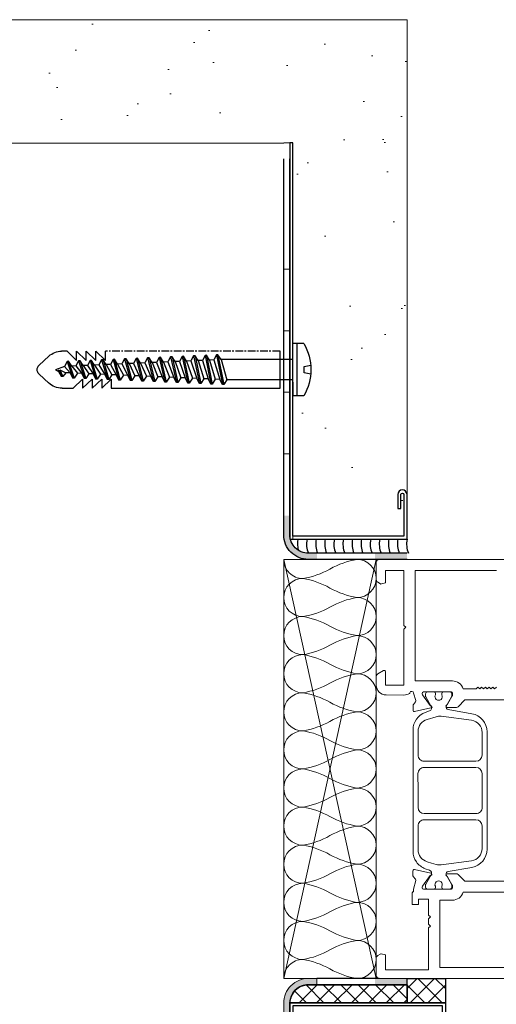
# Model space of a CAD drawing. Header units: millimetres. Extents: x 3652085 to 3778338, y -303702 to -273644.
# Tile 179 of 256: x 3692462 to 3692539, y -287262 to -287102. Entities that reach past the tile are written whole.
import ezdxf

# ---------------------------------------------------------------- set-up
doc = ezdxf.new("R2010")
doc.units = ezdxf.units.MM
doc.header["$PDMODE"] = 34
for name, pattern in [('CENTER', [2, 1.25, -0.25, 0.25, -0.25]), ('DASHED', [0.75, 0.5, -0.25]), ('HIDDEN2', [4.7625, 3.175, -1.5875])]:
    doc.linetypes.add(name, pattern=pattern)
for name, color, linetype in [('!!!! BALCONY', 7, 'Continuous'), ('1', 7, 'Continuous'), ('ATTACHMT', 7, 'Continuous'), ('FIXINGS', 7, 'Continuous')]:
    doc.layers.add(name, color=color, linetype=linetype)
for name, color, linetype, lineweight in [('021 Various', 7, 'Continuous', 5), ('A-Detl-Thin', 150, 'Continuous', 18), ('DIM-03    (HAUSART)', 111, 'Continuous', 5), ('G-Detl-Thin', 151, 'Continuous', 25)]:
    doc.layers.add(name, color=color, linetype=linetype, lineweight=lineweight)
doc.styles.add('1-20 Eng HA', font='arial.ttf', dxfattribs={"height": 40})
doc.dimstyles.new('1-20 Eng HA', dxfattribs={"dimtxt": 40, "dimasz": 16, "dimexe": 16, "dimexo": 5, "dimgap": 5, "dimtad": 1, "dimdec": 0, "dimlfac": -1, "dimzin": 0, "dimdsep": 46, "dimtxsty": '1-20 Eng HA', "dimblk": 'OBLIQUE', "dimcen": 0.09, "dimdle": 16, "dimclrd": 256, "dimclre": 256, "dimclrt": 256, "dimadec": 0, "dimazin": 0, "dimtfac": 1, "dimtdec": 0, "dimtofl": 0, "dimtmove": 0, "dimatfit": 3, "dimldrblk": 'OBLIQUE', "dimfxl": 1, "dimtolj": 1, "dimtzin": 0, "dimlwe": 0, "dimarcsym": 0})

# ---------------------------------------------------------------- blocks, each defined once
blk = doc.blocks.new('_Oblique')
at = {"color": 0, "linetype": 'ByBlock', "lineweight": -2}
blk.add_line((-0.5, -0.5), (0.5, 0.5), dxfattribs=at)
blk = doc.blocks.new('*D489')
at = {"layer": 'Defpoints', "color": 0, "lineweight": 0, "transparency": 16777216}
for p in [(3693504.42, -287255.88), (3692504.52, -287257.7), (3693504.42, -287517)]:
    blk.add_point(p, dxfattribs=at)
at = {"layer": 'DIM-03    (HAUSART)', "linetype": 'HIDDEN2', "lineweight": 0, "transparency": 16777216}
for p, q in [((3693504.42, -287260.88), (3693504.42, -287533)), ((3692504.52, -287262.7), (3692504.52, -287533))]:
    blk.add_line(p, q, dxfattribs=at)
at = {"layer": 'DIM-03    (HAUSART)', "lineweight": -2, "transparency": 16777216}
blk.add_line((3692488.52, -287517), (3693520.42, -287517), dxfattribs=at)
at = {"layer": 'DIM-03    (HAUSART)', "lineweight": -2, "transparency": 16777216, "xscale": 16, "yscale": 16, "zscale": 16, "rotation": 180}
blk.add_blockref('_Oblique', (3692504.52, -287517), dxfattribs=at)
at = {"layer": 'DIM-03    (HAUSART)', "lineweight": -2, "transparency": 16777216, "xscale": 16, "yscale": 16, "zscale": 16}
blk.add_blockref('_Oblique', (3693504.42, -287517), dxfattribs=at)
at = {"layer": 'DIM-03    (HAUSART)', "lineweight": 0, "transparency": 16777216, "insert": (3693004.47, -287491.58), "char_height": 40, "attachment_point": 5, "style": '1-20 Eng HA'}
blk.add_mtext('\\A1;1000', dxfattribs=at)
blk = doc.blocks.new('W_02')
at = {"lineweight": 0}
for points in [[(911.89, -14.37), (949.89, -14.37, -0.198913), (950.24, -14.51, -0.198913), (950.39, -14.87), (950.39, -17.65, -0.267858), (950.14, -18.08), (949.71, -18.33, -0.198991), (949.56, -18.35), (948.89, -18.17), (948.89, -16.17), (945.89, -16.17), (945.89, -25.07), (945.59, -25.37), (945.89, -25.67), (945.89, -34.77), (948.89, -34.77), (948.89, -32.57, -0.57735), (949.19, -32.4), (950.14, -32.94, -0.267946), (950.39, -33.38), (950.39, -34.76, -0.413824), (948.79, -36.36), (945.89, -36.37, -0.146116), (945.02, -36.11, -0.186234), (944.93, -35.99, 0.879905), (944.34, -36.07), (943.98, -37.28, 0.248868), (944.02, -37.47), (944.37, -37.91, -0.171386), (944.42, -38.03), (944.42, -38.86, -0.479656), (944.17, -39.06), (941.51, -38.47, -1.18732), (941.63, -38.09), (942.89, -36.34, 0.522696), (942.74, -35.87), (938.23, -35.87, 0.414214), (938.03, -36.07), (938.03, -36.41, 0.131688), (938.05, -36.51), (938.89, -37.97, -1), (938.89, -38.37), (937.39, -38.37, -0.17265), (937.08, -38.26), (935.99, -37.17), (925.8, -37.17)], [(930.89, -35.07), (931.19, -35.37), (931.49, -35.07), (931.79, -35.37), (932.09, -35.07), (932.39, -35.37), (932.69, -35.07), (932.99, -35.37), (933.29, -35.07), (933.59, -35.37), (933.89, -35.07), (934.19, -35.37), (936.3, -35.37, -0.332386), (938.03, -34.07), (944.09, -34.07), (944.09, -16.17), (930.89, -16.17)], [(925.81, -66.57), (936, -66.57), (937.09, -65.48, -0.17265), (937.4, -65.37), (938.9, -65.37, -1), (938.9, -65.77), (938.06, -67.22, 0.131688), (938.04, -67.32), (938.04, -67.67, 0.414214), (938.24, -67.87), (942.75, -67.87, 0.522696), (942.9, -67.4), (941.64, -65.64, -1.18732), (941.52, -65.27), (944.18, -64.68, -0.479656), (944.43, -64.87), (944.43, -65.7, -0.171386), (944.38, -65.83), (944.03, -66.27, 0.248868), (943.99, -66.45), (944.35, -67.87), (944.35, -68.27, -0.414214), (944.55, -68.47), (944.55, -70.37), (943.55, -70.37), (943.55, -69.47), (941.9, -69.47), (941.9, -72.07), (941.6, -72.37), (941.9, -72.67), (941.9, -73.57), (941.6, -73.87), (941.9, -74.17), (941.9, -80.97), (948.9, -80.97), (948.9, -78.55), (949.57, -78.38, -0.198674), (949.73, -78.4), (950.15, -78.64, -0.267999), (950.4, -79.08), (950.4, -81.87, -0.414214), (949.9, -82.37), (949.9, -82.37), (886.9, -82.37, -0.414214)], [(925.81, -66.57), (936, -66.57), (937.09, -65.48, -0.17265), (937.4, -65.37), (938.9, -65.37, -1), (938.9, -65.77), (938.06, -67.22, 0.131688), (938.04, -67.32), (938.04, -67.67, 0.414214), (938.24, -67.87), (942.75, -67.87, 0.522696), (942.9, -67.4), (941.64, -65.64, -1.18732), (941.52, -65.27), (944.18, -64.68, -0.479656), (944.43, -64.87), (944.43, -65.7, -0.171386), (944.38, -65.83), (944.03, -66.27, 0.248868), (943.99, -66.45), (944.35, -67.87), (944.35, -68.27, -0.414214), (944.55, -68.47), (944.55, -70.37), (943.55, -70.37), (943.55, -69.47), (941.9, -69.47), (941.9, -72.07), (941.6, -72.37), (941.9, -72.67), (941.9, -73.57), (941.6, -73.87), (941.9, -74.17), (941.9, -80.97), (948.9, -80.97), (948.9, -78.55), (949.57, -78.38, -0.198674), (949.73, -78.4), (950.15, -78.64, -0.267999), (950.4, -79.08), (950.4, -81.87, -0.414214), (949.9, -82.37), (949.9, -82.37), (886.9, -82.37, -0.414214)]]:
    blk.add_lwpolyline(points, format="xyb", dxfattribs=at)
for points in [[(944.41, -61.73, -0.153856), (943.87, -63.45, -0.153856), (942.43, -64.55), (941.73, -64.81, 0.466299), (941.47, -65.53), (942.36, -67.08, -0.131644), (942.39, -67.18), (942.39, -67.57, -0.414214), (942.09, -67.87), (941.23, -67.87), (940.96, -67.82, -0.363799), (940.79, -67.62), (940.79, -67.41, 1.696128), (939.74, -67.41), (939.74, -67.62, -0.363979), (939.58, -67.82), (939.31, -67.87), (938.44, -67.87, -0.414214), (938.14, -67.57), (938.14, -67.18, -0.131641), (938.17, -67.08), (939.04, -65.56, 0.127337), (939.07, -65.47), (939.07, -65.42, 0.363431), (938.74, -65.03), (934.88, -64.34, -0.363431), (932.41, -61.39), (932.41, -42.35, -0.363431), (934.88, -39.4), (938.74, -38.71, 0.363431), (939.07, -38.31), (939.07, -38.27, 0.127337), (939.04, -38.17), (938.17, -36.65, -0.131641), (938.14, -36.55), (938.14, -36.17, -0.414214), (938.44, -35.87), (939.31, -35.87), (939.58, -35.92, -0.363979), (939.74, -36.11), (939.74, -36.33, 1.696128), (940.79, -36.33), (940.79, -36.11, -0.363799), (940.96, -35.92), (941.23, -35.87), (942.09, -35.87, -0.414214), (942.39, -36.17), (942.39, -36.55, -0.131644), (942.36, -36.65), (941.47, -38.21, 0.466299), (941.73, -38.93), (942.43, -39.19, -0.315172), (944.41, -42.01), (944.41, -61.73)], [(933.21, -44.29), (933.21, -46.12, 0.414082), (934.21, -47.12), (942.61, -47.12, 0.414362), (943.61, -46.12), (943.61, -42.26, 0.338057), (942.14, -40.33), (940.68, -39.89, 0.107262), (939.84, -39.82), (934.94, -40.47, 0.375764), (933.21, -42.46), (933.21, -44.29)], [(943.61, -51.87), (943.62, -49.12, 0.41423), (942.62, -48.12), (934.21, -48.12, 0.414082), (933.21, -49.11), (933.21, -54.61, 0.414345), (934.21, -55.62), (942.61, -55.62, 0.414065), (943.61, -54.62), (943.61, -51.87)], [(941.41, -63.63), (942.14, -63.41, 0.338057), (943.61, -61.48), (943.61, -57.62, 0.414362), (942.61, -56.62), (934.21, -56.62, 0.414082), (933.21, -57.61), (933.21, -61.28, 0.375764), (934.94, -63.26), (939.84, -63.92, 0.107262), (940.68, -63.85), (941.41, -63.63)], [(930.9, -80.57), (921.7, -80.57), (921.7, -69.67), (923.77, -69.67, 0.333976), (925.5, -68.37), (936.31, -68.37, 0.332462), (938.04, -69.67), (940.1, -69.67), (940.1, -80.57), (930.9, -80.57)], [(930.9, -80.57), (940.1, -80.57), (940.1, -69.67), (938.04, -69.67, -0.333976), (936.31, -68.37), (925.5, -68.37, -0.333976), (923.77, -69.67), (921.7, -69.67), (921.7, -80.57), (930.9, -80.57)]]:
    blk.add_lwpolyline(points, format="xyb", close=True, dxfattribs=at)
blk = doc.blocks.new('Dubel_1')
at = {"layer": 'FIXINGS', "color": 7}
for p, q in [((1.14, 4.24), (2.9, 4.24)), ((2.23, -4.24), (2.23, 4.24)), ((2.9, 2.04), (2.9, 4.24)), ((2.9, -2.04), (2.9, 2.04)), ((2.9, 1.63), (14.57, 1.63)), ((5, -3), (5, 3)), ((14.57, 1.63), (13.63, -1.63)), ((15.07, 2.42), (14.13, -2.42)), ((15.3, 2.41), (14.36, -2.41)), ((14.57, 1.63), (15.07, 2.42)), ((15.07, 2.42), (15.3, 2.41)), ((15.3, 2.41), (15.73, 1.58)), ((16.93, 2.34), (16, -2.34)), ((17.16, 2.33), (16.23, -2.33)), ((16.43, 1.55), (16.93, 2.34)), ((16.93, 2.34), (17.16, 2.33)), ((17.16, 2.33), (17.59, 1.5)), ((18.79, 2.26), (17.86, -2.26)), ((19.03, 2.25), (18.09, -2.25)), ((18.3, 1.47), (18.79, 2.26)), ((18.79, 2.26), (19.03, 2.25)), ((19.03, 2.25), (19.46, 1.42)), ((20.66, 2.17), (19.73, -2.17)), ((20.89, 2.16), (19.96, -2.16)), ((20.16, 1.39), (20.66, 2.17)), ((20.66, 2.17), (20.89, 2.16)), ((20.89, 2.16), (21.32, 1.34)), ((22.52, 2.09), (21.59, -2.09)), ((22.76, 2.08), (21.82, -2.08)), ((22.03, 1.31), (22.52, 2.09)), ((22.52, 2.09), (22.76, 2.08)), ((22.76, 2.08), (23.19, 1.26)), ((24.39, 2.01), (23.46, -2.01)), ((24.62, 2), (23.69, -2)), ((23.89, 1.23), (24.39, 2.01)), ((24.39, 2.01), (24.62, 2)), ((24.62, 2), (25.05, 1.18)), ((26.25, 1.93), (25.32, -1.93)), ((26.49, 1.92), (25.55, -1.92)), ((25.76, 1.15), (26.25, 1.93)), ((26.25, 1.93), (26.49, 1.92)), ((26.49, 1.92), (26.92, 1.1)), ((28.12, 1.85), (27.19, -1.85)), ((28.35, 1.84), (27.42, -1.84)), ((27.62, 1.06), (28.12, 1.85)), ((28.12, 1.85), (28.35, 1.84)), ((28.35, 1.84), (28.78, 1.01)), ((29.98, 1.77), (29.05, -1.77)), ((30.22, 1.76), (29.28, -1.76)), ((29.48, 0.98), (29.98, 1.77)), ((29.98, 1.77), (30.22, 1.76)), ((30.22, 1.76), (30.65, 0.93)), ((31.85, 1.69), (30.92, -1.69)), ((32.08, 1.68), (31.15, -1.68)), ((31.35, 0.9), (31.85, 1.69)), ((31.85, 1.69), (32.08, 1.68)), ((32.08, 1.68), (32.51, 0.85)), ((33.71, 1.6), (32.78, -1.6)), ((33.21, 0.82), (33.71, 1.6)), ((34.89, 3), (33.34, 1.51)), ((33.34, 1.51), (33.34, 3)), ((33.71, 1.6), (33.95, 1.59)), ((36.45, 3), (34.89, 1.51)), ((34.89, 1.51), (34.89, 3)), ((38, 3), (36.45, 1.51)), ((36.45, 1.51), (36.45, 3)), ((39.55, 3), (38, 1.51)), ((38, 1.51), (38, 3)), ((42.5, 2.2), (44.09, 0.73)), ((1.07, 0.5), (0.03, 0.75)), ((1.07, -0.5), (1.07, 0.5)), ((15.73, 1.58), (14.79, -1.58)), ((16.43, 1.55), (15.5, -1.55)), ((15.73, 1.58), (16.43, 1.55)), ((17.59, 1.5), (16.66, -1.5)), ((18.3, 1.47), (17.36, -1.47)), ((17.59, 1.5), (18.3, 1.47)), ((19.46, 1.42), (18.52, -1.42)), ((20.16, 1.39), (19.23, -1.39)), ((19.46, 1.42), (20.16, 1.39)), ((21.32, 1.34), (20.39, -1.34)), ((22.03, 1.31), (21.09, -1.31)), ((21.32, 1.34), (22.03, 1.31)), ((23.19, 1.26), (22.25, -1.26)), ((23.89, 1.23), (22.96, -1.23)), ((23.19, 1.26), (23.89, 1.23)), ((25.05, 1.18), (24.12, -1.18)), ((25.76, 1.15), (24.82, -1.15)), ((25.05, 1.18), (25.76, 1.15)), ((26.92, 1.1), (25.98, -1.1)), ((27.62, 1.06), (26.69, -1.06)), ((26.92, 1.1), (27.62, 1.06)), ((28.78, 1.01), (27.85, -1.01)), ((29.48, 0.98), (28.55, -0.98)), ((28.78, 1.01), (29.48, 0.98)), ((30.65, 0.93), (29.71, -0.93)), ((31.35, 0.9), (30.42, -0.9)), ((30.65, 0.93), (31.35, 0.9)), ((32.51, 0.85), (31.58, -0.85)), ((33.21, 0.82), (32.28, -0.82)), ((32.51, 0.85), (33.21, 0.82)), ((33.95, 1.59), (33.01, -1.59)), ((34.38, 0.77), (33.44, -0.77)), ((33.95, 1.59), (34.38, 0.77)), ((35.08, 0.74), (34.15, -0.74)), ((34.38, 0.77), (35.08, 0.74)), ((35.58, 1.52), (34.65, -1.52)), ((35.81, 1.51), (34.88, -1.51)), ((35.08, 0.74), (35.58, 1.52)), ((36.24, 0.69), (35.31, -0.69)), ((35.58, 1.52), (35.81, 1.51)), ((35.81, 1.51), (36.24, 0.69)), ((36.94, 0.66), (36.01, -0.66)), ((36.24, 0.69), (36.94, 0.66)), ((37.44, 1.44), (36.51, -1.44)), ((37.68, 1.43), (36.74, -1.43)), ((36.94, 0.66), (37.44, 1.44)), ((38.11, 0.61), (37.17, -0.61)), ((37.44, 1.44), (37.68, 1.43)), ((37.68, 1.43), (38.11, 0.61)), ((38.81, 0.58), (37.88, -0.58)), ((38.11, 0.61), (38.81, 0.58)), ((39.31, 1.36), (38.38, -1.36)), ((39.54, 1.35), (38.61, -1.35)), ((38.81, 0.58), (39.31, 1.36)), ((39.97, 0.53), (39.04, -0.53)), ((39.31, 1.36), (39.54, 1.35)), ((39.54, 1.35), (39.97, 0.53)), ((40.71, 0), (39.74, -0.49)), ((39.97, 0.53), (41.41, 0)), ((40.71, 0), (40.22, -1.12)), ((40.94, 0), (40.46, -1.11)), ((40.94, 0), (40.9, -0.36)), ((40.9, -0.36), (41.41, 0)), ((0.03, -0.75), (1.07, -0.5)), ((14.36, -2.41), (14.79, -1.58)), ((14.79, -1.58), (15.5, -1.55)), ((15.5, -1.55), (16, -2.34)), ((16.23, -2.33), (16.66, -1.5)), ((16.66, -1.5), (17.36, -1.47)), ((17.36, -1.47), (17.86, -2.26)), ((18.09, -2.25), (18.52, -1.42)), ((18.52, -1.42), (19.23, -1.39)), ((19.23, -1.39), (19.73, -2.17)), ((19.96, -2.16), (20.39, -1.34)), ((20.39, -1.34), (21.09, -1.31)), ((21.09, -1.31), (21.59, -2.09)), ((21.82, -2.08), (22.25, -1.26)), ((22.25, -1.26), (22.96, -1.23)), ((22.96, -1.23), (23.46, -2.01)), ((23.69, -2), (24.12, -1.18)), ((24.12, -1.18), (24.82, -1.15)), ((24.82, -1.15), (25.32, -1.93)), ((25.55, -1.92), (25.98, -1.1)), ((25.98, -1.1), (26.69, -1.06)), ((26.69, -1.06), (27.19, -1.85)), ((27.42, -1.84), (27.85, -1.01)), ((27.85, -1.01), (28.55, -0.98)), ((28.55, -0.98), (29.05, -1.77)), ((29.28, -1.76), (29.71, -0.93)), ((29.71, -0.93), (30.42, -0.9)), ((30.42, -0.9), (30.92, -1.69)), ((31.15, -1.68), (31.58, -0.85)), ((31.58, -0.85), (32.28, -0.82)), ((32.28, -0.82), (32.78, -1.6)), ((33.94, -3), (32.38, -1.51)), ((32.38, -1.51), (32.38, -3)), ((32.78, -1.6), (33.01, -1.59)), ((33.01, -1.59), (33.44, -0.77)), ((33.44, -0.77), (34.15, -0.74)), ((35.49, -3), (33.94, -1.51)), ((33.94, -1.51), (33.94, -3)), ((34.15, -0.74), (34.65, -1.52)), ((34.65, -1.52), (34.88, -1.51)), ((34.88, -1.51), (35.31, -0.69)), ((35.31, -0.69), (36.01, -0.66)), ((37.04, -3), (35.49, -1.51)), ((35.49, -1.51), (35.49, -3)), ((36.01, -0.66), (36.51, -1.44)), ((36.51, -1.44), (36.74, -1.43)), ((36.74, -1.43), (37.17, -0.61)), ((38.59, -3), (37.04, -1.51)), ((37.04, -1.51), (37.04, -3)), ((37.17, -0.61), (37.88, -0.58)), ((37.88, -0.58), (38.38, -1.36)), ((38.38, -1.36), (38.61, -1.35)), ((38.61, -1.35), (39.04, -0.53)), ((39.04, -0.53), (39.74, -0.49)), ((39.74, -0.49), (40.22, -1.12)), ((40.22, -1.12), (40.46, -1.11)), ((40.46, -1.11), (40.9, -0.36)), ((42.5, -2.2), (44.09, -0.73)), ((2.9, -1.63), (13.63, -1.63)), ((2.9, -2.04), (2.9, -4.24)), ((32.38, -3), (5, -3)), ((13.63, -1.63), (14.13, -2.42)), ((14.13, -2.42), (14.36, -2.41)), ((16, -2.34), (16.23, -2.33)), ((17.86, -2.26), (18.09, -2.25)), ((19.73, -2.17), (19.96, -2.16)), ((21.59, -2.09), (21.82, -2.08)), ((23.46, -2.01), (23.69, -2)), ((25.32, -1.93), (25.55, -1.92)), ((27.19, -1.85), (27.42, -1.84)), ((29.05, -1.77), (29.28, -1.76)), ((30.92, -1.69), (31.15, -1.68)), ((40.37, -3), (38.59, -3)), ((1.14, -4.24), (2.9, -4.24))]:
    blk.add_line(p, q, dxfattribs=at)
at = {"layer": 'FIXINGS', "color": 7, "linetype": 'CENTER'}
for p, q in [((5, 3), (33.34, 3)), ((39.55, 3), (40.46, 3))]:
    blk.add_line(p, q, dxfattribs=at)
at = {"layer": 'FIXINGS', "color": 7}
for centre, radius, start, end in [((8.46, 0), 8.46, 149.9384, 210.0616), ((40.46, 0), 3, 47.3071, 89.9854), ((43.41, 0), 1, 312.6929, 47.3071), ((40.46, 0), 3, 268.1701, 314.2616)]:
    blk.add_arc(centre, radius, start, end, dxfattribs=at)

msp = doc.modelspace()

# ---------------------------------------------------------------- hatches: boundary and pattern name
at = {"layer": '!!!! BALCONY', "linetype": 'Continuous', "lineweight": 13}
h = msp.add_hatch(dxfattribs=at)
h.set_pattern_fill('NET', color=252, scale=50, angle=360, style=0)
h.set_pattern_definition([(360, (3890868.33, -423156.34), (8e-14, 158.75), []), (90, (3890868.33, -423156.34), (-158.75, 9e-14), [])])
h.paths.add_polyline_path([(3692529.26, -287351.47), (3692529.26, -287353.84), (3692530.84, -287355.42), (3692530.84, -287357), (3692529.66, -287357), (3692528.47, -287361.75), (3692528.47, -287369.65), (3692529.26, -287369.65), (3692528.47, -287380.72), (3692528.47, -287384.67), (3692526.89, -287386.25), (3692527.68, -287386.25), (3692527.68, -287387.83), (3692529.26, -287390.99), (3692529.26, -287392.57), (3692530.05, -287393.36), (3692530.05, -287396.52), (3692529.1, -287397.47), (3692529.52, -287401.27), (3692529.52, -287407.26), (3692529.04, -287407.74), (3692527.46, -287408.53), (3692515.6, -287408.53), (3692514.81, -287407.74), (3692510.86, -287406.95), (3692509.64, -287406.95), (3692491.1, -287406.95), (3692489.52, -287406.16), (3692483.2, -287405.37), (3692478.45, -287405.37), (3692476.87, -287406.95), (3692468.97, -287406.16), (3692467.39, -287406.16), (3692462.43, -287406.16), (3692461.64, -287406.95), (3692452.15, -287406.95), (3692450.57, -287408.53), (3692448.2, -287408.53), (3692448.2, -287409.32), (3692445.04, -287408.53), (3692444.25, -287408.53), (3692443.46, -287407.74), (3692443.46, -287406.16), (3692433.54, -287406.16), (3692431.41, -287405.37), (3692429.04, -287406.16), (3692428.66, -287406.16), (3692428.66, -287406.16), (3692423.92, -287406.16), (3692423.13, -287406.95), (3692417.59, -287406.95), (3692416.01, -287408.53), (3692413.64, -287408.53), (3692413.83, -287406.91), (3692410.06, -287407.26), (3692408.11, -287408.53), (3692407.32, -287408.53), (3692404.95, -287406.16), (3692378.86, -287406.16), (3692378.86, -287406.95), (3692369.38, -287406.16), (3692364.64, -287406.16), (3692363.85, -287405.37), (3692357.52, -287404.58), (3692351.99, -287404.58), (3692351.2, -287405.37), (3692347.25, -287405.37), (3692346.46, -287406.16), (3692343.3, -287406.16), (3692342.51, -287406.95), (3692340.14, -287406.95), (3692340.14, -287406.16), (3692337.76, -287408.53), (3692336.18, -287408.53), (3692334.22, -287407.6), (3692330.79, -287408.29), (3692328.28, -287408.53), (3692326.7, -287408.53), (3692325.12, -287406.95), (3692323.25, -287406.95), (3692309.56, -287406.95), (3692308.34, -287406.95), (3692308.34, -287407.74), (3692304.38, -287407.74), (3692303.59, -287408.53), (3692291.74, -287408.53), (3692290.16, -287407.74), (3692289.37, -287406.95), (3692288.58, -287406.95), (3692283.66, -287406.95), (3692282.08, -287406.16), (3692275.76, -287405.37), (3692271.02, -287405.37), (3692269.44, -287406.95), (3692261.53, -287406.16), (3692259.95, -287406.16), (3692254.99, -287406.16), (3692254.2, -287406.95), (3692244.72, -287406.95), (3692243.14, -287408.53), (3692240.77, -287408.53), (3692240.77, -287409.32), (3692237.6, -287408.53), (3692236.81, -287408.53), (3692236.02, -287407.74), (3692236.02, -287406.16), (3692226.11, -287406.16), (3692223.98, -287405.37), (3692221.61, -287406.16), (3692221.22, -287406.16), (3692221.22, -287406.16), (3692216.48, -287406.16), (3692215.69, -287406.95), (3692212.63, -287406.95), (3692212.63, -287688.01), (3692965.81, -287688.01), (3692992.63, -287776.38), (3693016.2, -287599.65), (3693039.55, -287688.01), (3693796.2, -287688.01), (3693796.2, -287406.95), (3693793.25, -287406.95), (3693787.72, -287406.16), (3693787.33, -287406.16), (3693784.96, -287405.37), (3693782.83, -287406.16), (3693773.71, -287406.16), (3693772.92, -287406.95), (3693772.92, -287408.53), (3693771.34, -287408.53), (3693770.54, -287409.32), (3693766.59, -287409.32), (3693765.01, -287407.74), (3693764.22, -287407.74), (3693754.74, -287406.95), (3693753.95, -287406.16), (3693748.99, -287406.16), (3693748.99, -287406.16), (3693747.41, -287406.16), (3693746.62, -287406.95), (3693738.71, -287406.95), (3693737.13, -287405.37), (3693733.18, -287405.37), (3693732.39, -287406.16), (3693726.86, -287406.16), (3693725.28, -287406.95), (3693719.57, -287406.95), (3693717.99, -287408.53), (3693705.35, -287408.53), (3693700.6, -287407.74), (3693700.6, -287406.95), (3693699.38, -287406.95), (3693684.61, -287406.95), (3693683.03, -287408.53), (3693680.66, -287408.53), (3693678.15, -287408.29), (3693674.72, -287407.6), (3693671.69, -287409.04), (3693670.39, -287407.74), (3693667.22, -287407.74), (3693665.64, -287406.16), (3693662.48, -287406.16), (3693657.74, -287405.37), (3693656.95, -287404.58), (3693651.42, -287404.58), (3693650.63, -287405.37), (3693645.09, -287405.37), (3693644.3, -287406.16), (3693639.56, -287406.16), (3693638.77, -287406.95), (3693630.08, -287406.95), (3693604.78, -287406.16), (3693604.78, -287406.95), (3693603.2, -287406.95), (3693602.41, -287407.74), (3693602.41, -287408.53), (3693600.83, -287408.53), (3693598.88, -287407.26), (3693595.11, -287406.91), (3693595.3, -287408.53), (3693592.14, -287408.53), (3693590.56, -287406.95), (3693585.81, -287406.95), (3693580.28, -287406.16), (3693579.9, -287406.16), (3693577.53, -287405.37), (3693575.4, -287406.16), (3693566.27, -287406.16), (3693565.48, -287406.95), (3693565.48, -287408.53), (3693563.9, -287408.53), (3693563.11, -287409.32), (3693559.16, -287409.32), (3693557.58, -287407.74), (3693556.79, -287407.74), (3693547.3, -287406.95), (3693546.51, -287406.16), (3693541.55, -287406.16), (3693541.55, -287406.16), (3693539.97, -287406.16), (3693539.18, -287406.95), (3693531.28, -287406.95), (3693529.7, -287405.37), (3693525.74, -287405.37), (3693524.95, -287406.16), (3693519.42, -287406.16), (3693517.84, -287406.95), (3693498.08, -287406.95), (3693498.08, -287407.74), (3693494.13, -287407.74), (3693493.34, -287408.53), (3693480.69, -287408.53), (3693479.42, -287407.26), (3693479.42, -287402.21), (3693479.42, -287401.27), (3693479.68, -287398.9), (3693479.68, -287397.32), (3693478.89, -287396.52), (3693478.89, -287393.36), (3693479.68, -287390.99), (3693480.47, -287389.41), (3693481.26, -287387.83), (3693481.26, -287385.46), (3693480.47, -287384.67), (3693480.47, -287380.72), (3693479.68, -287379.93), (3693479.68, -287369.65), (3693480.47, -287361.75), (3693479.68, -287360.96), (3693479.68, -287358.59), (3693478.1, -287357), (3693478.1, -287355.42), (3693479.68, -287353.84), (3693479.68, -287351.47), (3693480.47, -287343.57), (3693479.68, -287342.78), (3693478.1, -287342.78), (3693478.1, -287341.2), (3693477.31, -287340.41), (3693477.31, -287336.45), (3693478.89, -287334.87), (3693478.89, -287334.08), (3693479.68, -287324.6), (3693480.47, -287323.81), (3693480.47, -287320.65), (3693481.26, -287315.9), (3693480.47, -287315.11), (3693480.47, -287312.74), (3693479.68, -287311.95), (3693479.68, -287301.68), (3693480.47, -287295.35), (3693481.26, -287292.98), (3693480.47, -287290.86), (3693480.47, -287281.73), (3693479.68, -287280.94), (3693478.1, -287280.94), (3693478.1, -287279.36), (3693477.31, -287278.57), (3693477.31, -287274.61), (3693478.89, -287273.03), (3693478.89, -287272.24), (3693479.72, -287262.22), (3693479.84, -287258.7), (3693425.43, -287257.77), (3693425.43, -287253.48), (3693420.93, -287253.48, 1.953011), (3693419.91, -287255.15, -0.693666), (3693418.93, -287257.78), (3693361.93, -287257.78), (3692647.02, -287257.78), (3692590.01, -287257.78, -0.414214), (3692588.51, -287256.28), (3692588.51, -287253.43), (3692583.13, -287254, -0.344151), (3692583.51, -287254.48), (3692583.51, -287257.78), (3692530.76, -287257.78), (3692530.76, -287261.72), (3692528.22, -287261.72), (3692528.72, -287262.22), (3692529.52, -287271.72), (3692530.05, -287273.03), (3692530.84, -287273.82), (3692530.84, -287276.19), (3692531.63, -287276.19), (3692530.84, -287279.36), (3692530.84, -287279.75), (3692530.84, -287280.15), (3692530.05, -287280.94), (3692528.47, -287280.94), (3692528.47, -287290.86), (3692527.68, -287292.98), (3692528.47, -287295.35), (3692528.47, -287300.89), (3692529.26, -287301.68), (3692529.26, -287311.95), (3692528.47, -287312.74), (3692527.68, -287315.9), (3692527.68, -287319.86), (3692528.47, -287320.65), (3692528.47, -287323.81), (3692529.26, -287324.6), (3692529.26, -287334.08), (3692530.84, -287335.66), (3692530.84, -287338.04), (3692531.63, -287338.04), (3692530.84, -287341.2), (3692530.84, -287341.99), (3692530.05, -287342.78), (3692528.47, -287342.78), (3692528.47, -287350.68)])
h.paths.add_polyline_path([(3692583.13, -287254), (3692582.79, -287254.03, -0.176878)], flags=0)
at = {"layer": '021 Various'}
h = msp.add_hatch(dxfattribs=at)
h.set_pattern_fill('SITEWORK_SAND', color=256, scale=10, angle=-90, style=0, pattern_type=2)
h.set_pattern_definition([(307.5, (6167382.756, 13565628.588), (19.26823769, 0.62993358), [0, -15.2, 0, -17, 0, -16.25]), (277.5, (6167382.756, 13565628.588), (28.22146065, -17.697767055), [0, -8.2, 0, -13.7, 0, -5.25]), (237.5, (6167382.756, 13565640.888), (0.056590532, -31.141418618), [0, -5, 0, -18, 0, -23.5]), (227.5, (6167382.756, 13565640.888), (8.776755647, -30.061266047), [0, -2.5, 0, -11.8, 0, -13.5])])
h.paths.add_polyline_path([(3692524.52, -287102.2), (3692524.52, -287122.2), (3692524.52, -287176.67, 1), (3692523.02, -287176.67), (3692523.02, -287178.92), (3692523.52, -287178.92), (3692523.52, -287176.67, -1), (3692524.02, -287176.67), (3692524.02, -287183.41), (3692506.02, -287183.41), (3692506.02, -287160.64), (3692507.79, -287160.64, 0.268526), (3692507.79, -287152.17), (3692506.02, -287152.17), (3692506.02, -287122.22), (3692212.73, -287122.22), (3692212.73, -287102.2)])
at = {"layer": 'ATTACHMT', "linetype": 'Continuous', "lineweight": -3}
for points in [[(3692509.9, -287189.78), (3692509.9, -287188.78), (3692508.52, -287188.78, -0.414214), (3692505.52, -287185.78), (3692505.52, -287182.66), (3692504.52, -287182.66), (3692504.52, -287185.78, 0.414214), (3692508.52, -287189.78)], [(3692519.34, -287189.78), (3692519.34, -287188.78), (3692524.52, -287188.78), (3692524.52, -287189.78)], [(3692519.34, -287258.78), (3692519.34, -287257.78), (3692524.52, -287257.78), (3692524.52, -287258.78)]]:
    msp.add_hatch(color=7, dxfattribs=at).paths.add_polyline_path(points)
h = msp.add_hatch(color=7, dxfattribs=at)
edge = h.paths.add_edge_path()
edge.add_line((3692509.9, -287257.78), (3692509.9, -287258.78))
edge.add_line((3692509.9, -287258.78), (3692508.52, -287258.78))
edge.add_arc((3692508.52, -287261.78), 3, 450, 540)
edge.add_line((3692505.52, -287261.78), (3692505.52, -287264.9))
edge.add_line((3692505.52, -287264.9), (3692504.52, -287264.9))
edge.add_line((3692504.52, -287264.9), (3692504.52, -287261.78))
edge.add_arc((3692508.52, -287261.78), 4, 450, 540, ccw=False)
edge.add_line((3692508.52, -287257.78), (3692509.9, -287257.78))
at = {"layer": 'ATTACHMT', "linetype": 'Continuous'}
h = msp.add_hatch(dxfattribs=at)
h.set_pattern_fill('_U', color=3, scale=2, angle=-135, style=0, double=1, pattern_type=0)
h.set_pattern_definition([(225, (3690639.6591, -285948.1542), (1.4142136, -1.4142136), []), (315, (3690639.6591, -285948.1542), (1.4142136, 1.4142136), [])])
h.paths.add_polyline_path([(3692530.76, -287257.78), (3692530.76, -287261.72), (3692524.52, -287261.72), (3692524.52, -287257.78)])
at = {"layer": 'ATTACHMT', "linetype": 'Continuous', "lineweight": -3}
h = msp.add_hatch(dxfattribs=at)
h.set_pattern_fill('_USER', color=3, scale=2, angle=-135, style=0, double=1, pattern_type=0)
h.set_pattern_definition([(225, (3690186.8908, -286139.6476), (1.4142136, -1.4142136), []), (315, (3690186.8908, -286139.6476), (1.4142136, 1.4142136), [])])
edge = h.paths.add_edge_path()
edge.add_line((3692524.52, -287258.78), (3692524.52, -287261.72))
edge.add_line((3692524.52, -287261.72), (3692505.52, -287261.72))
edge.add_arc((3692508.52, -287261.78), 3, 450.0096, 538.7346, ccw=False)
edge.add_line((3692508.52, -287258.78), (3692508.52, -287258.79))
edge.add_line((3692508.52, -287258.79), (3692508.52, -287258.78))
edge.add_line((3692508.52, -287258.78), (3692524.52, -287258.78))

# ---------------------------------------------------------------- linework, layer by layer
at = {"lineweight": 0, "elevation": -180000}
for points in [[(3692505.52, -287142.66), (3692504.52, -287142.66), (3692504.52, -287152.66), (3692505.52, -287152.66), (3692505.52, -287142.66)], [(3692505.52, -287162.66), (3692504.52, -287162.66), (3692504.52, -287172.66), (3692505.52, -287172.66), (3692505.52, -287162.66)]]:
    msp.add_lwpolyline(points, close=True, dxfattribs=at)
msp.add_lwpolyline([(3692509.9, -287257.78), (3692509.9, -287258.78), (3692508.52, -287258.78, 0.414214), (3692505.52, -287261.78), (3692505.52, -287264.9), (3692504.52, -287264.9), (3692504.52, -287261.78, -0.414214), (3692508.52, -287257.78), (3692509.9, -287257.78)], format="xyb", close=True, dxfattribs=at)
at = {"layer": '021 Various', "elevation": -180000}
msp.add_lwpolyline([(3692524.52, -287186.5), (3692506.02, -287186.5), (3692506.02, -287122.2), (3692504.52, -287122.2), (3692504.52, -287122.19), (3692504.52, -287122.22), (3692212.73, -287122.22), (3692212.73, -287102.22), (3692524.52, -287102.22), (3692524.52, -287183.41), (3692524.52, -287186.5)], close=True, dxfattribs=at)
at = {"layer": '1', "linetype": 'Continuous', "lineweight": 0, "elevation": -180000}
msp.add_lwpolyline([(3692504.52, -287189.78), (3692522.84, -287189.78)], dxfattribs=at)
at = {"layer": 'A-Detl-Thin', "color": 3, "lineweight": 0, "elevation": -180000}
msp.add_lwpolyline([(3692504.52, -287189.78, 0.414214), (3692507.61, -287192.87, 0.088209), (3692512.02, -287191.33, -0.088209), (3692516.43, -287189.78, -1), (3692516.43, -287195.96, -0.088209), (3692512.02, -287194.42, 0.088209), (3692507.61, -287192.87, 1), (3692507.61, -287199.05, 0.088209), (3692512.02, -287197.51, -0.088209), (3692516.43, -287195.96, -1), (3692516.43, -287202.14, -0.088209), (3692512.02, -287200.6, 0.088209), (3692507.61, -287199.05, 1), (3692507.61, -287205.23, 0.088209), (3692512.02, -287203.69, -0.088209), (3692516.43, -287202.14, -1), (3692516.43, -287208.33, -0.088209), (3692512.02, -287206.78, 0.088209), (3692507.61, -287205.23, 1), (3692507.61, -287211.42, 0.088209), (3692512.02, -287209.87, -0.088209), (3692516.43, -287208.33, -1), (3692516.43, -287214.51, -0.088209), (3692512.02, -287212.96, 0.088209), (3692507.61, -287211.42, 1), (3692507.61, -287217.6, 0.088209), (3692512.02, -287216.05, -0.088209), (3692516.43, -287214.51, -1), (3692516.43, -287220.69, -0.088209), (3692512.02, -287219.14, 0.088209), (3692507.61, -287217.6, 1), (3692507.61, -287223.78, 0.088209), (3692512.02, -287222.23, -0.088209), (3692516.43, -287220.69, -1), (3692516.43, -287226.87, -0.088209), (3692512.02, -287225.33, 0.088209), (3692507.61, -287223.78, 1), (3692507.61, -287229.96, 0.088209), (3692512.02, -287228.42, -0.088209), (3692516.43, -287226.87, -1), (3692516.43, -287233.05, -0.088209), (3692512.02, -287231.51, 0.088209), (3692507.61, -287229.96, 1), (3692507.61, -287236.14, 0.088209), (3692512.02, -287234.6, -0.088209), (3692516.43, -287233.05, -1), (3692516.43, -287239.23, -0.088209), (3692512.02, -287237.69, 0.088209), (3692507.61, -287236.14, 1), (3692507.61, -287242.33, 0.088209), (3692512.02, -287240.78, -0.088209), (3692516.43, -287239.23, -1), (3692516.43, -287245.42, -0.088209), (3692512.02, -287243.87, 0.088209), (3692507.61, -287242.33, 1), (3692507.61, -287248.51, 0.088209), (3692512.02, -287246.96, -0.088209), (3692516.43, -287245.42, -1), (3692516.43, -287251.6, -0.088209), (3692512.02, -287250.05, 0.088209), (3692507.61, -287248.51, 1), (3692507.61, -287254.69, 0.088209), (3692512.02, -287253.14, -0.088209), (3692516.43, -287251.6, -1), (3692516.43, -287257.78, -0.088209), (3692512.02, -287256.23, 0.088209), (3692507.61, -287254.69, 0.414214), (3692504.52, -287257.78)], format="xyb", dxfattribs=at)
at = {"layer": 'ATTACHMT', "color": 7, "linetype": 'Continuous', "lineweight": -3}
msp.add_line((3692520.02, -287257.78, -180000), (3692509.9, -287257.78, -180000), dxfattribs=at)
at = {"layer": 'ATTACHMT', "color": 7, "linetype": 'Continuous', "lineweight": -3, "elevation": -180000}
for points in [[(3692523.52, -287179.25, -1), (3692524.02, -287179.25), (3692524.02, -287186), (3692506.02, -287186), (3692506.02, -287122.2), (3692505.52, -287122.2), (3692505.52, -287186.5), (3692524.52, -287186.5), (3692524.52, -287179.25, 1), (3692523.02, -287179.25), (3692523.02, -287181.5), (3692523.52, -287181.5)], [(3692524.52, -287258.78), (3692524.52, -287261.72), (3692505.52, -287261.72, -0.407711), (3692508.52, -287258.78), (3692508.52, -287258.79), (3692508.52, -287258.78)], [(3692529.76, -287268.96, 1), (3692530.26, -287268.96), (3692530.26, -287262.22), (3692506.02, -287262.22), (3692506.02, -287299.46), (3692505.52, -287299.46), (3692505.52, -287261.72), (3692530.76, -287261.72), (3692530.76, -287268.96, -1), (3692529.26, -287268.96), (3692529.26, -287266.71), (3692529.76, -287266.71), (3692529.76, -287268.96)]]:
    msp.add_lwpolyline(points, format="xyb", close=True, dxfattribs=at)
for points in [[(3692524.52, -287189.78), (3692508.52, -287189.78, -0.414214), (3692504.52, -287185.78), (3692504.52, -287124.78)], [(3692524.52, -287188.78), (3692508.52, -287188.78, -0.414214), (3692505.52, -287185.78), (3692505.52, -287124.78)], [(3692524.52, -287258.78), (3692508.52, -287258.78, 0.414214), (3692505.52, -287261.78), (3692505.52, -287319.58)]]:
    msp.add_lwpolyline(points, format="xyb", dxfattribs=at)
at = {"layer": 'ATTACHMT', "color": 7, "elevation": -180000}
msp.add_lwpolyline([(3692530.76, -287257.78), (3692530.76, -287261.72), (3692524.52, -287261.72), (3692524.52, -287257.78), (3692530.76, -287257.78)], close=True, dxfattribs=at)
at = {"layer": 'ATTACHMT', "color": 3}
for centre, end in [((3692510.61, -287187.28, -180000), 195.1468), ((3692512.08, -287187.28, -180000), 202.8456), ((3692513.56, -287187.28, -180000), 202.8456), ((3692515.03, -287187.28, -180000), 202.8456), ((3692516.51, -287187.28, -180000), 202.8456), ((3692517.98, -287187.28, -180000), 202.8456), ((3692519.46, -287187.28, -180000), 202.8456), ((3692520.93, -287187.28, -180000), 202.8456), ((3692522.41, -287187.28, -180000), 202.8456), ((3692523.88, -287187.28, -180000), 202.8456), ((3692525.36, -287187.28, -180000), 202.8456), ((3692526.83, -287187.28, -180000), 202.8456), ((3692528.31, -287187.28, -180000), 202.8456)]:
    msp.add_arc(centre, 3.86, 168.35, end, dxfattribs=at)
at = {"layer": 'G-Detl-Thin', "color": 2, "lineweight": 0}
for p, q in [((3692504.52, -287189.78, -180000), (3692519.52, -287257.78, -180000)), ((3692504.52, -287257.78, -180000), (3692519.52, -287189.78, -180000))]:
    msp.add_line(p, q, dxfattribs=at)
at = {"layer": 'G-Detl-Thin', "color": 2, "lineweight": 0, "elevation": -180000}
msp.add_lwpolyline([(3692519.52, -287189.78), (3692519.52, -287257.78), (3692504.52, -287257.78), (3692504.52, -287189.78), (3692519.52, -287189.78)], close=True, dxfattribs=at)

# ---------------------------------------------------------------- block references
at = {"linetype": 'DASHED', "lineweight": 5, "ltscale": 0.5, "xscale": -1}
msp.add_blockref('W_02', (3693469.92, -287175.41, -180000), dxfattribs=at)
at = {"xscale": -1}
msp.add_blockref('Dubel_1', (3692508.92, -287158.99, -180000), dxfattribs=at)

# ---------------------------------------------------------------- dimensions: what is measured, and where the dimension line sits
at = {"layer": 'DIM-03    (HAUSART)', "lineweight": 0}
dim = msp.add_linear_dim(base=(3693504.42, -287517, -180000), p1=(3692504.52, -287257.7, -180000), p2=(3693504.42, -287255.88, -180000), dimstyle='1-20 Eng HA', dxfattribs=at)
dim.commit()
dim.dimension.update_dxf_attribs({"geometry": '*D489', "text_midpoint": (3693004.47, -287491.58, -180000)})

doc.saveas('drawing.dxf')
